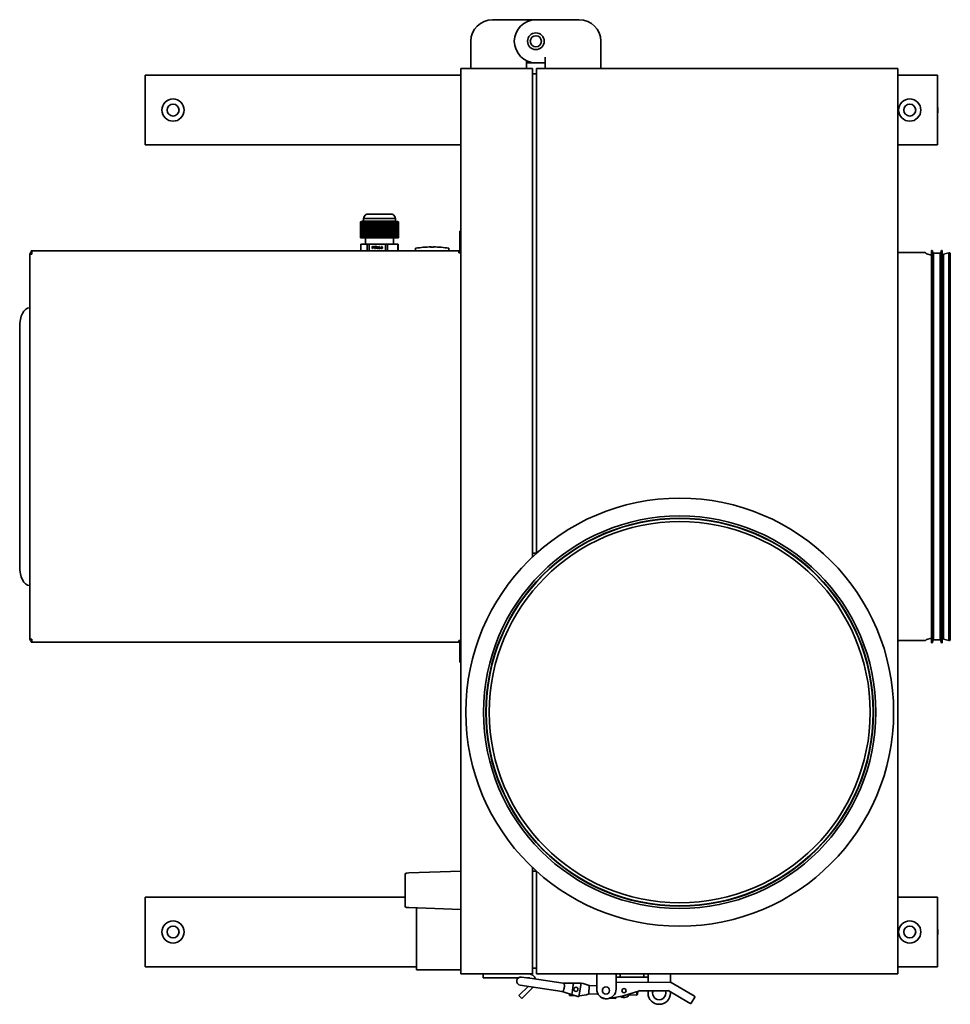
# Model space of a CAD drawing. Header units: millimetres. Extents: x 295 to 965, y 91 to 800.
import ezdxf

# ---------------------------------------------------------------- set-up
doc = ezdxf.new("R2010")
doc.units = ezdxf.units.MM
doc.header["$LTSCALE"] = 3
doc.layers.add('Krawędzie widoczne(ISO)', color=7, linetype='Continuous', lineweight=35, true_color=0x262659)

msp = doc.modelspace()

# ---------------------------------------------------------------- linework, layer by layer
at = {"layer": 'Krawędzie widoczne(ISO)'}
for p, q in [((666.6, 799.5), (635.35, 799.5)), ((697.85, 799.5), (666.6, 799.5)), ((619.85, 784), (619.85, 772.5)), ((713.35, 784), (713.35, 772.5)), ((619.85, 772.5), (619.85, 764.5)), ((673.34, 772.51), (673.35, 772.51)), ((673.34, 768.5), (673.34, 772.51)), ((673.35, 772.51), (673.35, 772.5)), ((673.35, 772.5), (673.35, 764.5)), ((713.35, 772.5), (713.35, 764.5)), ((659.85, 770.05), (659.85, 764.5)), ((659.86, 770.04), (659.86, 768.5)), ((666.6, 768.5), (659.86, 768.5)), ((673.34, 768.5), (666.6, 768.5)), ((385.59, 759.5), (612.59, 759.5)), ((385.59, 759.5), (385.59, 753.5)), ((664.09, 764.5), (612.59, 764.5)), ((612.59, 113.5), (612.59, 764.5)), ((664.09, 413.1), (664.09, 764.5)), ((664.09, 760.5), (667.09, 760.5)), ((927.09, 764.5), (667.09, 764.5)), ((667.09, 764.5), (667.09, 415.88)), ((927.09, 764.5), (927.09, 113.5)), ((927.09, 759.5), (955.59, 759.5)), ((955.59, 753.5), (955.59, 759.5)), ((385.59, 753.5), (385.59, 715.5)), ((955.59, 715.5), (955.59, 753.5)), ((385.59, 715.5), (385.59, 709.5)), ((955.59, 709.5), (955.59, 715.5)), ((612.59, 709.5), (385.59, 709.5)), ((955.59, 709.5), (927.09, 709.5)), ((562.69, 659.7), (545.49, 659.7)), ((540.36, 642.7), (540.36, 654.02)), ((540.83, 642.7), (540.83, 654.23)), ((541.05, 654.32), (541.05, 642.7)), ((542.09, 654.7), (541.12, 654.35)), ((541.28, 642.7), (541.28, 654.4)), ((541.51, 654.47), (541.51, 642.7)), ((541.74, 642.7), (541.74, 654.54)), ((541.96, 654.59), (541.96, 642.7)), ((542.19, 654.7), (542.09, 654.7)), ((542.19, 654.7), (542.22, 654.7)), ((542.19, 642.7), (542.19, 654.63)), ((542.39, 654.7), (542.22, 654.7)), ((542.39, 654.7), (542.49, 654.7)), ((542.42, 654.67), (542.42, 642.7)), ((542.69, 654.7), (542.49, 654.7)), ((565.59, 656.61), (542.59, 656.61)), ((542.59, 654.7), (542.59, 656.61)), ((542.69, 654.7), (542.65, 654.69)), ((542.65, 642.7), (542.65, 654.69)), ((542.69, 654.7), (542.88, 654.7)), ((542.99, 654.7), (542.88, 654.7)), ((542.88, 654.7), (542.88, 654.7)), ((542.88, 654.7), (542.88, 642.7)), ((543.11, 654.7), (542.99, 654.7)), ((543.1, 642.7), (543.1, 654.7)), ((543.11, 654.7), (543.1, 654.7)), ((543.11, 654.7), (543.35, 654.7)), ((543.33, 654.69), (543.35, 654.7)), ((543.33, 654.69), (543.33, 642.7)), ((543.68, 654.7), (543.35, 654.7)), ((543.56, 642.7), (543.56, 654.67)), ((543.68, 654.7), (543.91, 654.7)), ((543.79, 654.63), (543.79, 642.7)), ((544.42, 654.7), (543.91, 654.7)), ((544.02, 642.7), (544.02, 654.59)), ((544.24, 654.54), (544.24, 642.7)), ((544.42, 654.7), (544.52, 654.7)), ((544.47, 642.7), (544.47, 654.47)), ((549.5, 654.7), (544.52, 654.7)), ((544.7, 654.4), (544.7, 642.7)), ((544.93, 642.7), (544.93, 654.32)), ((545.15, 654.23), (545.15, 642.7)), ((545.62, 642.7), (545.62, 654.02)), ((546.84, 642.7), (546.84, 654.23)), ((547.2, 642.7), (547.2, 654.45)), ((547.43, 654.32), (547.43, 642.7)), ((548.03, 642.7), (548.03, 654.4)), ((548.39, 642.7), (548.39, 654.62)), ((548.62, 654.47), (548.62, 642.7)), ((549.22, 642.7), (549.22, 654.54)), ((549.5, 654.7), (549.58, 654.7)), ((549.58, 654.7), (549.65, 654.7)), ((549.58, 642.7), (549.58, 654.7)), ((550.53, 654.7), (549.65, 654.7)), ((549.81, 654.59), (549.81, 642.7)), ((550.41, 642.7), (550.41, 654.63)), ((550.53, 654.7), (550.77, 654.7)), ((550.77, 654.7), (550.95, 654.7)), ((550.77, 642.7), (550.77, 654.7)), ((551.62, 654.7), (550.95, 654.7)), ((551, 654.67), (551, 642.7)), ((551.62, 654.7), (551.6, 654.69)), ((551.6, 642.7), (551.6, 654.69)), ((551.62, 654.7), (551.96, 654.7)), ((551.96, 654.7), (551.96, 654.7)), ((551.96, 654.7), (552.19, 654.7)), ((551.96, 642.7), (551.96, 654.7)), ((552.49, 654.7), (552.19, 654.7)), ((552.19, 654.7), (552.19, 654.7)), ((552.19, 654.7), (552.19, 642.7)), ((552.79, 654.7), (552.49, 654.7)), ((552.78, 642.7), (552.78, 654.7)), ((552.79, 654.7), (552.78, 654.7)), ((552.79, 654.7), (553.15, 654.7)), ((553.15, 654.7), (553.15, 654.7)), ((553.15, 654.7), (553.36, 654.7)), ((553.15, 642.7), (553.15, 654.7)), ((554.05, 654.7), (553.36, 654.7)), ((553.38, 654.69), (553.36, 654.7)), ((553.38, 654.69), (553.38, 642.7)), ((553.97, 642.7), (553.97, 654.67)), ((554.05, 654.7), (554.34, 654.7)), ((554.34, 642.7), (554.34, 654.7)), ((554.34, 654.7), (554.49, 654.7)), ((555.42, 654.7), (554.49, 654.7)), ((554.57, 654.63), (554.57, 642.7)), ((555.16, 642.7), (555.16, 654.59)), ((555.42, 654.7), (555.53, 654.7)), ((555.53, 642.7), (555.53, 654.7)), ((555.53, 654.7), (555.58, 654.7)), ((561.4, 654.7), (555.58, 654.7)), ((555.75, 654.54), (555.75, 642.7)), ((556.35, 642.7), (556.35, 654.47)), ((556.72, 642.7), (556.72, 654.62)), ((556.94, 654.4), (556.94, 642.7)), ((557.54, 642.7), (557.54, 654.32)), ((557.91, 642.7), (557.91, 654.45)), ((558.13, 654.23), (558.13, 642.7)), ((559.35, 642.7), (559.35, 654.02)), ((560.1, 642.7), (560.1, 654.23)), ((560.47, 654.32), (560.47, 642.7)), ((560.84, 642.7), (560.84, 654.4)), ((561.2, 654.47), (561.2, 642.7)), ((561.4, 654.7), (561.53, 654.7)), ((562.23, 654.7), (561.53, 654.7)), ((561.57, 642.7), (561.57, 654.54)), ((561.94, 654.59), (561.94, 642.7)), ((562.23, 654.7), (562.55, 654.7)), ((562.3, 642.7), (562.3, 654.63)), ((563.02, 654.7), (562.55, 654.7)), ((562.67, 654.67), (562.67, 642.7)), ((563.02, 654.7), (563.4, 654.7)), ((563.02, 654.7), (563.04, 654.69)), ((563.04, 642.7), (563.04, 654.69)), ((563.59, 654.7), (563.4, 654.7)), ((563.4, 654.7), (563.4, 654.7)), ((563.4, 654.7), (563.4, 642.7)), ((563.77, 654.7), (563.59, 654.7)), ((563.77, 654.7), (564.1, 654.7)), ((563.77, 642.7), (563.77, 654.7)), ((563.77, 654.7), (563.77, 654.7)), ((564.46, 654.7), (564.1, 654.7)), ((564.14, 654.69), (564.1, 654.7)), ((564.14, 654.69), (564.14, 642.7)), ((564.46, 654.7), (564.68, 654.7)), ((564.51, 642.7), (564.51, 654.67)), ((565.08, 654.7), (564.68, 654.7)), ((564.87, 654.63), (564.87, 642.7)), ((565.08, 654.7), (565.15, 654.7)), ((566.09, 654.7), (565.15, 654.7)), ((565.24, 642.7), (565.24, 654.59)), ((565.59, 654.7), (565.59, 656.61)), ((565.6, 654.54), (565.6, 642.7)), ((565.97, 642.7), (565.97, 654.47)), ((566.09, 654.7), (567.06, 654.35)), ((566.34, 654.4), (566.34, 642.7)), ((566.71, 642.7), (566.71, 654.32)), ((567.07, 654.23), (567.07, 642.7)), ((567.13, 654.32), (567.13, 654.32)), ((567.82, 642.7), (567.82, 654.02)), ((612.59, 647.5), (611.89, 647.5)), ((611.89, 635.5), (611.89, 647.5)), ((540.83, 642.7), (540.36, 642.7)), ((545.24, 638.2), (540.74, 638.2)), ((540.74, 633.2), (540.74, 638.2)), ((541.05, 642.7), (540.83, 642.7)), ((541.28, 642.7), (541.05, 642.7)), ((541.51, 642.7), (541.28, 642.7)), ((541.74, 642.7), (541.51, 642.7)), ((541.96, 642.7), (541.74, 642.7)), ((542.19, 642.7), (541.96, 642.7)), ((542.42, 642.7), (542.19, 642.7)), ((542.65, 642.7), (542.42, 642.7)), ((542.88, 642.7), (542.65, 642.7)), ((543.1, 642.7), (542.88, 642.7)), ((543.33, 642.7), (543.1, 642.7)), ((543.56, 642.7), (543.33, 642.7)), ((543.79, 642.7), (543.56, 642.7)), ((544.02, 642.7), (543.79, 642.7)), ((544.24, 642.7), (544.02, 642.7)), ((544.09, 638.2), (544.09, 642.7)), ((544.47, 642.7), (544.24, 642.7)), ((544.7, 642.7), (544.47, 642.7)), ((544.93, 642.7), (544.7, 642.7)), ((545.15, 642.7), (544.93, 642.7)), ((545.62, 642.7), (545.15, 642.7)), ((546.61, 638.2), (545.24, 638.2)), ((545.24, 638.2), (545.24, 633.2)), ((546.84, 642.7), (545.62, 642.7)), ((558.36, 638.2), (546.61, 638.2)), ((546.61, 633.2), (546.61, 638.2)), ((547.2, 642.7), (546.84, 642.7)), ((547.43, 642.7), (547.2, 642.7)), ((548.03, 642.7), (547.43, 642.7)), ((548.39, 642.7), (548.03, 642.7)), ((548.62, 642.7), (548.39, 642.7)), ((549.22, 642.7), (548.62, 642.7)), ((549.58, 642.7), (549.22, 642.7)), ((549.81, 642.7), (549.58, 642.7)), ((550.41, 642.7), (549.81, 642.7)), ((550.77, 642.7), (550.41, 642.7)), ((551, 642.7), (550.77, 642.7)), ((551.6, 642.7), (551, 642.7)), ((551.96, 642.7), (551.6, 642.7)), ((552.19, 642.7), (551.96, 642.7)), ((552.78, 642.7), (552.19, 642.7)), ((553.15, 642.7), (552.78, 642.7)), ((553.38, 642.7), (553.15, 642.7)), ((553.97, 642.7), (553.38, 642.7)), ((554.34, 642.7), (553.97, 642.7)), ((554.57, 642.7), (554.34, 642.7)), ((555.16, 642.7), (554.57, 642.7)), ((555.53, 642.7), (555.16, 642.7)), ((555.75, 642.7), (555.53, 642.7)), ((556.35, 642.7), (555.75, 642.7)), ((556.72, 642.7), (556.35, 642.7)), ((556.94, 642.7), (556.72, 642.7)), ((557.54, 642.7), (556.94, 642.7)), ((557.91, 642.7), (557.54, 642.7)), ((558.13, 642.7), (557.91, 642.7)), ((559.35, 642.7), (558.13, 642.7)), ((559.96, 638.2), (558.36, 638.2)), ((558.36, 638.2), (558.36, 633.2)), ((560.1, 642.7), (559.35, 642.7)), ((567.21, 638.2), (559.96, 638.2)), ((559.96, 633.2), (559.96, 638.2)), ((560.47, 642.7), (560.1, 642.7)), ((560.84, 642.7), (560.47, 642.7)), ((561.2, 642.7), (560.84, 642.7)), ((561.57, 642.7), (561.2, 642.7)), ((561.94, 642.7), (561.57, 642.7)), ((562.3, 642.7), (561.94, 642.7)), ((562.67, 642.7), (562.3, 642.7)), ((563.04, 642.7), (562.67, 642.7)), ((563.4, 642.7), (563.04, 642.7)), ((563.77, 642.7), (563.4, 642.7)), ((564.14, 642.7), (563.77, 642.7)), ((564.09, 638.2), (564.09, 642.7)), ((564.51, 642.7), (564.14, 642.7)), ((564.87, 642.7), (564.51, 642.7)), ((565.24, 642.7), (564.87, 642.7)), ((565.6, 642.7), (565.24, 642.7)), ((565.97, 642.7), (565.6, 642.7)), ((566.34, 642.7), (565.97, 642.7)), ((566.71, 642.7), (566.34, 642.7)), ((567.07, 642.7), (566.71, 642.7)), ((567.82, 642.7), (567.07, 642.7)), ((567.44, 638.2), (567.21, 638.2)), ((567.21, 638.2), (567.21, 633.2)), ((567.44, 633.2), (567.44, 638.2)), ((302.59, 630.89), (303.99, 630.89)), ((302.59, 354.11), (302.59, 630.89)), ((303.5, 633.2), (303.99, 633.2)), ((303.5, 633.2), (303.5, 632.5)), ((303.99, 632.5), (303.5, 632.5)), ((303.99, 633.2), (611.19, 633.2)), ((303.99, 631.8), (303.99, 633.2)), ((303.99, 631.8), (303.99, 630.89)), ((548.86, 635.03), (548.86, 636.53)), ((548.86, 636.53), (549.13, 636.53)), ((549.04, 635.03), (548.86, 635.03)), ((548.87, 635.03), (548.87, 636.53)), ((549.43, 635.44), (549.04, 636.32)), ((549.04, 636.32), (549.04, 635.03)), ((549.04, 636.32), (549.06, 636.32)), ((549.44, 635.44), (549.06, 636.32)), ((549.13, 636.53), (549.5, 635.69)), ((549.55, 635.44), (549.43, 635.44)), ((549.5, 635.69), (549.86, 636.53)), ((549.5, 635.69), (549.51, 635.69)), ((549.51, 635.69), (549.87, 636.53)), ((549.94, 636.32), (549.55, 635.44)), ((549.86, 636.53), (550.13, 636.53)), ((549.94, 635.03), (549.94, 636.32)), ((549.94, 636.32), (549.95, 636.32)), ((550.13, 635.03), (549.94, 635.03)), ((549.95, 635.03), (549.95, 636.32)), ((550.13, 636.53), (550.13, 635.03)), ((550.39, 635.03), (550.39, 635.24)), ((550.39, 635.24), (550.41, 635.24)), ((551.31, 635.03), (550.39, 635.03)), ((550.41, 635.03), (550.41, 635.24)), ((550.43, 636.26), (550.43, 636.47)), ((550.43, 636.47), (550.44, 636.47)), ((550.44, 636.26), (550.43, 636.26)), ((550.44, 636.26), (550.44, 636.47)), ((550.58, 635.2), (551.31, 635.2)), ((550.79, 636.39), (550.8, 636.39)), ((551.31, 635.2), (551.31, 635.03)), ((551.96, 636.39), (551.97, 636.39)), ((551.96, 635.16), (551.97, 635.16)), ((552.53, 636.15), (552.76, 636.15)), ((552.91, 635.59), (552.53, 636.15)), ((552.53, 635.03), (552.91, 635.59)), ((552.74, 635.03), (552.53, 635.03)), ((552.93, 635.59), (552.54, 636.15)), ((552.54, 635.03), (552.93, 635.59)), ((553.02, 635.45), (552.74, 635.03)), ((552.76, 636.15), (553.03, 635.73)), ((552.91, 635.59), (552.93, 635.59)), ((553.29, 635.03), (553.02, 635.45)), ((553.02, 635.45), (553.03, 635.45)), ((553.03, 635.73), (553.31, 636.15)), ((553.03, 635.73), (553.04, 635.73)), ((553.3, 635.03), (553.03, 635.45)), ((553.04, 635.73), (553.32, 636.15)), ((553.52, 636.15), (553.13, 635.6)), ((553.13, 635.6), (553.52, 635.03)), ((553.52, 635.03), (553.29, 635.03)), ((553.31, 636.15), (553.52, 636.15)), ((553.75, 636.19), (553.75, 636.32)), ((553.75, 636.32), (553.77, 636.32)), ((554.02, 636.19), (553.75, 636.19)), ((553.75, 635.03), (553.75, 635.18)), ((553.75, 635.18), (554.02, 635.18)), ((554.48, 635.03), (553.75, 635.03)), ((553.77, 636.19), (553.77, 636.32)), ((553.77, 635.03), (553.77, 635.18)), ((554.02, 635.18), (554.02, 636.19)), ((554.02, 636.19), (554.04, 636.19)), ((554.02, 635.18), (554.04, 635.18)), ((554.04, 635.18), (554.04, 636.19)), ((554.06, 636.53), (554.21, 636.53)), ((554.21, 636.53), (554.21, 635.18)), ((554.21, 635.18), (554.48, 635.18)), ((554.48, 635.18), (554.48, 635.03)), ((554.72, 634.65), (554.89, 635.31)), ((554.86, 634.65), (554.72, 634.65)), ((554.73, 634.65), (554.91, 635.31)), ((555.14, 635.31), (554.86, 634.65)), ((554.89, 635.31), (555.14, 635.31)), ((555.39, 635.08), (555.39, 635.29)), ((555.39, 635.29), (555.4, 635.29)), ((555.39, 635.08), (555.4, 635.08)), ((555.4, 635.08), (555.4, 635.29)), ((555.45, 635.75), (555.45, 636.53)), ((555.45, 636.53), (556.26, 636.53)), ((555.46, 635.76), (555.46, 636.53)), ((556.26, 636.35), (555.64, 636.35)), ((555.64, 636.35), (555.64, 635.95)), ((555.64, 635.95), (555.65, 635.95)), ((555.74, 635.79), (555.76, 635.79)), ((555.78, 635.17), (555.79, 635.17)), ((555.99, 635.72), (556, 635.72)), ((555.99, 635.26), (556.01, 635.26)), ((556.26, 636.53), (556.26, 636.35)), ((580.09, 633.2), (580.09, 635.11)), ((604.09, 633.2), (604.09, 635.11)), ((611.19, 633.2), (611.19, 631.8)), ((612.59, 631.8), (611.19, 631.8)), ((611.89, 635.5), (611.89, 633.9)), ((927.99, 632), (946.39, 632)), ((950.96, 630.18), (947.81, 631.17)), ((951.21, 351.36), (951.21, 633.64)), ((951.21, 633.64), (951.71, 633.64)), ((951.71, 351.36), (951.71, 633.64)), ((952.4, 631.47), (951.71, 633.64)), ((952.4, 353.53), (952.4, 631.47)), ((952.4, 631.47), (952.58, 631.47)), ((952.58, 353.48), (952.58, 631.52)), ((952.58, 631.52), (957.58, 631.52)), ((957.58, 353.48), (957.58, 631.52)), ((957.58, 631.47), (957.76, 631.47)), ((957.76, 631.47), (958.45, 633.64)), ((957.76, 353.53), (957.76, 631.47)), ((958.45, 351.36), (958.45, 633.64)), ((958.45, 633.64), (958.95, 633.64)), ((958.95, 351.36), (958.95, 633.64)), ((958.95, 630.14), (959.96, 630.29)), ((959.96, 630.92), (963.63, 631.92)), ((959.96, 354.08), (959.96, 630.92)), ((963.63, 353.08), (963.63, 631.92)), ((964.56, 353.29), (964.56, 631.71)), ((964.77, 353.84), (964.77, 631.15)), ((302.5, 592.3), (302.13, 592.3)), ((302.59, 592.3), (302.5, 592.3)), ((295.23, 578.5), (295.23, 406.5)), ((664.09, 415.86), (667.07, 415.86)), ((302.13, 392.7), (302.5, 392.7)), ((302.5, 392.7), (302.59, 392.7)), ((303.99, 354.11), (302.59, 354.11)), ((303.99, 354.11), (303.99, 353.2)), ((950.96, 354.82), (947.81, 353.83)), ((958.95, 354.86), (959.96, 354.71)), ((959.96, 354.08), (963.63, 353.08)), ((303.5, 352.5), (303.99, 352.5)), ((303.5, 352.5), (303.5, 351.8)), ((303.99, 351.8), (303.5, 351.8)), ((303.99, 351.8), (303.99, 353.2)), ((611.19, 351.8), (303.99, 351.8)), ((611.19, 353.2), (611.19, 351.8)), ((611.19, 353.2), (612.59, 353.2)), ((611.89, 349.5), (611.89, 351.1)), ((611.89, 337.5), (611.89, 349.5)), ((927.99, 353), (946.39, 353)), ((951.21, 351.36), (951.71, 351.36)), ((952.4, 353.53), (951.71, 351.36)), ((952.4, 353.53), (952.58, 353.53)), ((952.58, 353.48), (957.58, 353.48)), ((957.58, 353.53), (957.76, 353.53)), ((957.76, 353.53), (958.45, 351.36)), ((958.45, 351.36), (958.95, 351.36)), ((611.89, 337.5), (612.59, 337.5)), ((572.59, 184.89), (572.59, 162.11)), ((573.56, 185.89), (575.26, 185.95)), ((612.59, 187.25), (575.26, 185.95)), ((664.09, 113.5), (664.09, 189.95)), ((664.09, 187.19), (667.07, 187.19)), ((667.09, 187.17), (667.09, 113.5)), ((385.59, 168.5), (572.59, 168.5)), ((385.59, 168.5), (385.59, 162.5)), ((927.09, 168.5), (955.59, 168.5)), ((955.59, 162.5), (955.59, 168.5)), ((385.59, 162.5), (385.59, 124.5)), ((575.26, 161.05), (573.56, 161.11)), ((575.26, 161.05), (612.59, 159.75)), ((580.7, 116.4), (580.7, 160.86)), ((955.59, 124.5), (955.59, 162.5)), ((385.59, 124.5), (385.59, 118.5)), ((955.59, 118.5), (955.59, 124.5)), ((580.7, 118.5), (385.59, 118.5)), ((580.7, 116.4), (612.59, 116.4)), ((612.59, 113.5), (664.09, 113.5)), ((628.59, 113.5), (628.59, 110.5)), ((664.09, 117.5), (667.09, 117.5)), ((927.09, 113.5), (667.09, 113.5)), ((710.34, 108.5), (710.34, 113.5)), ((724.34, 113.4), (724.34, 108.5)), ((727.34, 113.5), (727.34, 111)), ((744.34, 113.5), (744.34, 111)), ((747.34, 111), (747.34, 113.5)), ((763.34, 113.5), (763.34, 109)), ((955.59, 118.5), (927.09, 118.5)), ((630.59, 110.5), (628.59, 110.5)), ((630.59, 110.5), (653.92, 110.5)), ((664.05, 109.96), (656.25, 111.13)), ((660.47, 110.5), (661.09, 110.5)), ((664.05, 109.96), (686.29, 106.64)), ((686.41, 106.7), (686.03, 106.7)), ((686.41, 106.7), (688.78, 106.71)), ((693.34, 106.73), (688.78, 106.71)), ((690.98, 106.87), (695.83, 106.74)), ((690.98, 106.72), (690.98, 106.87)), ((699.07, 106.76), (693.34, 106.73)), ((699.07, 106.76), (698.88, 105.46)), ((710.34, 108.5), (710.34, 102.5)), ((724.34, 102.5), (724.34, 108.5)), ((763.95, 107.15), (724.34, 107.38)), ((725.34, 111), (726.34, 111)), ((726.34, 111), (727.34, 111)), ((730.34, 111), (727.34, 111)), ((730.34, 111), (741.34, 111)), ((744.34, 111), (741.34, 111)), ((744.34, 111), (746.84, 111)), ((747.34, 111), (746.84, 111)), ((747.34, 109), (747.34, 111)), ((747.34, 107.25), (747.34, 109)), ((763.34, 109), (763.34, 107.16)), ((763.95, 107.15), (763.82, 106.65)), ((779.49, 98.07), (763.95, 107.15)), ((654.86, 98.24), (660.98, 104.36)), ((655.36, 105.2), (663.17, 104.03)), ((664.67, 103.81), (656.98, 96.11)), ((663.17, 104.03), (685.41, 100.71)), ((685.14, 100.73), (685.5, 100.62)), ((687.76, 99.92), (685.52, 100.62)), ((687.76, 99.92), (692.12, 98.57)), ((692.72, 99.81), (693.55, 105.37)), ((697.79, 98.17), (698.88, 105.46)), ((704.78, 99.01), (704.94, 105)), ((710.34, 104.86), (704.94, 105)), ((729.69, 97.49), (741.05, 101.28)), ((739.27, 98.1), (739.34, 100.71)), ((739.84, 100.88), (739.78, 98.59)), ((741.05, 101.28), (740.97, 101.78)), ((741.05, 101.28), (762.31, 101.16)), ((747.34, 99.5), (747.34, 101.25)), ((762.31, 101.16), (762.45, 101.66)), ((762.31, 101.16), (776.46, 92.89)), ((763.34, 100.56), (763.34, 99.5)), ((654.37, 97.75), (654.86, 98.24)), ((654.37, 97.75), (656.5, 95.63)), ((656.98, 96.11), (656.5, 95.63)), ((690.75, 97.87), (690.78, 98.98)), ((690.75, 97.87), (694.69, 97.77)), ((692.12, 98.57), (697.59, 96.87)), ((697.79, 98.17), (697.59, 96.87)), ((697.72, 97.69), (697.75, 97.69)), ((711.38, 98.83), (704.78, 99.01)), ((718.05, 95.5), (729.69, 97.49)), ((720.5, 95.87), (723.91, 95.78)), ((724.44, 96.59), (724.13, 96.08)), ((729.69, 97.49), (729.57, 97.97)), ((739.27, 98.1), (733.97, 98.24)), ((739.78, 98.59), (739.27, 98.1)), ((777.76, 92.13), (776.46, 92.89)), ((778.44, 92.31), (780.96, 96.63)), ((779.49, 98.07), (780.79, 97.31))]:
    msp.add_line(p, q, dxfattribs=at)
for centre, radius in [((666.6, 784), 6), ((666.6, 784), 4), ((405.59, 734.5), 8), ((405.59, 734.5), 4.3), ((935.59, 734.5), 8), ((935.59, 734.5), 4.3), ((770.09, 301.53), 153.9), ((770.09, 301.53), 141.14), ((770.09, 301.53), 139.45), ((770.09, 301.53), 139.21), ((770.09, 301.53), 137.04), ((405.59, 143.5), 8), ((935.59, 143.5), 8), ((405.59, 143.5), 4.3), ((935.59, 143.5), 4.3), ((695.37, 102.25), 1.5), ((717.05, 101.42), 2.6), ((730.05, 101.34), 1.5)]:
    msp.add_circle(centre, radius, dxfattribs=at)
for centre, radius, start, end in [((635.35, 784), 15.5, 90, 180), ((666.6, 784), 15.5, 90, 270), ((697.85, 784), 15.5, 0, 90), ((666.6, 784), 15.5, 295.77503, 295.81609), ((405.59, 734.5), 20.2, 171.9307, 188.0693), ((935.59, 734.5), 20.2, 351.9307, 8.0693), ((546.32, 656.15), 3.75, 118.02424, 173.05787), ((545.49, 657.7), 2, 90, 118.02424), ((562.69, 657.7), 2, 61.97576, 90), ((561.87, 656.15), 3.75, 6.94213, 61.97576), ((303.99, 630.89), 1.4, 90, 180), ((303.99, 630.89), 0.7, 90, 180), ((580.19, 635.11), 0.1, 98.15723, 180), ((594.4, 535.98), 100.25, 91.8927, 98.15723), ((589.78, 535.98), 100.25, 81.84277, 88.1073), ((603.99, 635.11), 0.1, 0, 81.84277), ((611.19, 633.9), 0.7, 270, 0), ((611.19, 633.9), 1.4, 270, 330), ((611.19, 633.9), 1.4, 330, 0), ((927.99, 634.4), 2.4, 247.97569, 270), ((946.39, 630.8), 1.2, 35.11908, 90), ((948.06, 631.98), 0.845, 215.11908, 252.46299), ((951.21, 630.98), 0.845, 252.46299, 270), ((963.88, 630.86), 1.08, 51.51914, 103.39013), ((963.93, 631.15), 0.845, 0, 41.40692), ((303.99, 354.11), 1.4, 180, 270), ((303.99, 354.11), 0.7, 180, 270), ((951.21, 354.02), 0.845, 90, 107.53701), ((611.19, 351.1), 1.4, 30, 90), ((611.19, 351.1), 0.7, 0, 90), ((611.19, 351.1), 1.4, 0, 30), ((927.99, 350.6), 2.4, 90, 112.02431), ((946.39, 354.2), 1.2, 270, 324.88092), ((948.06, 353.02), 0.845, 107.53701, 144.88092), ((963.88, 354.14), 1.08, 256.60987, 308.48086), ((963.93, 353.84), 0.845, 318.59308, 0), ((573.59, 184.89), 1, 92, 180), ((573.59, 162.11), 1, 180, 268), ((405.59, 143.5), 20.2, 171.9307, 188.0693), ((935.59, 143.5), 20.2, 351.9307, 8.0693), ((661.09, 108), 5.5, 17.15034, 90), ((655.8, 108.16), 3, 81.50566, 261.50566), ((661.09, 108), 2.5, 63.70682, 90), ((697.53, 89.61), 17.08, 64.30708, 84.90824), ((717.34, 102.5), 7, 180, 0), ((755.34, 99.5), 8, 180, 0), ((755.34, 99.5), 4.75, 158.67591, 20.68059), ((698.19, 114.77), 17.08, 268.5, 292.68951), ((717.05, 101.42), 6, 225.97359, 279.52597), ((730.05, 101.34), 5, 238.13977, 333.32694), ((778.01, 92.56), 0.5, 239.67825, 329.67825), ((780.53, 96.88), 0.5, 329.67825, 59.67825)]:
    msp.add_arc(centre, radius, start, end, dxfattribs=at)
for centre, major_axis, ratio, start_param, end_param in [((554.35, 578.86), (0, 78.4), 0.611389, 0.256001, 0.261451), ((543, 621.16), (0, 33.54), 0.379618, 0.027187, 0.045191), ((542.99, 621.72), (0, 32.98), 0.379618, 0.000001, 0.009149), ((542.99, 621.72), (0, 32.98), 0.379618, 6.274037, 6.283185), ((542.98, 621.16), (0, 33.54), 0.379618, 6.237994, 6.255998), ((564.1, 578.86), (0, 78.4), 0.991007, 0.256001, 0.261451), ((542.12, 578.86), (0, 78.4), 0.379618, 6.021734, 6.027184), ((552.5, 621.16), (0, 33.54), 0.991007, 0.027187, 0.045191), ((552.49, 621.72), (0, 32.98), 0.991007, 0.000001, 0.009149), ((552.49, 621.72), (0, 32.98), 0.991007, 6.274037, 6.283185), ((552.47, 621.16), (0, 33.54), 0.991007, 6.237994, 6.255998), ((567.55, 578.86), (0, 78.4), 0.611389, 0.256001, 0.261451), ((541.85, 578.86), (0, 78.4), 0.991007, 6.021734, 6.027184), ((563.6, 621.16), (0, 33.54), 0.611389, 0.027187, 0.045191), ((563.59, 621.72), (0, 32.98), 0.611389, 0.000001, 0.009149), ((563.59, 621.72), (0, 32.98), 0.611389, 6.274037, 6.283185), ((563.58, 621.16), (0, 33.54), 0.611389, 6.237994, 6.255998), ((557.55, 578.86), (0, 78.4), 0.379618, 6.021734, 6.027184), ((302.13, 578.5), (0, 13.8), 0.5, 0, 1.570796), ((302.13, 406.5), (0, -13.8), 0.5, 4.712389, 6.283185), ((685.86, 105.4), (0.19, 1.3), 0.312336, 0.048036, 0.164096), ((685.86, 105.4), (0.19, 1.3), 0.312336, 0.048036, 0.164096), ((693.35, 105.43), (0.01, -1.3), 0.160174, 1.570796, 3.141593), ((685.35, 102.03), (-0.19, -1.3), 0.312336, 6.11909, 6.235149), ((685.35, 102.03), (-0.19, -1.3), 0.312336, 6.11909, 6.235149), ((686.13, 103.63), (0.44, 2.97), 0.315649, 4.301251, 5.123527), ((692.51, 99.81), (0.39, 1.24), 0.160174, 3.141593, 4.712389), ((688.73, 100.98), (3.98, -1.23), 0.312336, 0, 0.048036), ((689.39, 105.41), (4.16, 0.02), 0.312336, 6.235149, 6.283185)]:
    msp.add_ellipse(centre, major_axis=major_axis, ratio=ratio, start_param=start_param, end_param=end_param, dxfattribs=at)
for points, weights in [([(540.83, 654.23), (540.6, 654.14), (540.36, 654.02)], [1.03615699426, 1.03443691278, 1.03059895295]), ([(541.05, 654.32), (540.94, 654.27), (540.83, 654.23)], [1.11430597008, 1.11656788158, 1.11875016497]), ([(541.28, 654.4), (541.17, 654.37), (541.05, 654.32)], [2.40645676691, 2.39631910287, 2.38492444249]), ([(541.87, 654.62), (541.58, 654.51), (541.28, 654.4)], [1.00121647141, 1.00262710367, 1.00346989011]), ([(541.51, 654.47), (541.69, 654.55), (541.87, 654.62)], [2.5955942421, 2.6197340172, 2.64257377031]), ([(541.74, 654.54), (541.62, 654.51), (541.51, 654.47)], [2.44291812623, 2.43500827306, 2.4257172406]), ([(542.19, 654.7), (541.97, 654.62), (541.74, 654.54)], [1, 1.00131282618, 1.00227152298]), ([(542.19, 654.63), (542.08, 654.61), (541.96, 654.59)], [2.469482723, 2.46421278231, 2.45746040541]), ([(542.39, 654.7), (542.29, 654.67), (542.19, 654.63)], [1, 1.00057122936, 1.00107831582]), ([(542.42, 654.67), (542.46, 654.68), (542.49, 654.7)], [1.00075998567, 1.00039185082, 1]), ([(543.68, 654.7), (543.62, 654.68), (543.56, 654.67)], [1, 1.00039185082, 1.00075998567]), ([(543.79, 654.63), (543.85, 654.67), (543.91, 654.7)], [1.00107831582, 1.00057122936, 1]), ([(544.02, 654.59), (543.9, 654.61), (543.79, 654.63)], [2.45746040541, 2.46421278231, 2.469482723]), ([(544.24, 654.54), (544.39, 654.62), (544.52, 654.7)], [1.00227152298, 1.00131282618, 1]), ([(544.47, 654.47), (544.36, 654.51), (544.24, 654.54)], [2.4257172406, 2.43500827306, 2.44291812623]), ([(545.06, 654.62), (544.77, 654.55), (544.47, 654.47)], [2.64257377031, 2.6197340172, 2.5955942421]), ([(544.7, 654.4), (544.88, 654.51), (545.06, 654.62)], [1.0034698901, 1.00262710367, 1.0012164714]), ([(544.93, 654.32), (544.81, 654.37), (544.7, 654.4)], [2.38492444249, 2.39631910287, 2.40645676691]), ([(545.52, 654.45), (545.23, 654.39), (544.93, 654.32)], [2.51583023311, 2.49767251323, 2.47831262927]), ([(545.15, 654.23), (545.34, 654.34), (545.52, 654.45)], [1.1187501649, 1.11299129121, 1.10667789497]), ([(545.62, 654.02), (545.38, 654.14), (545.15, 654.23)], [1.03059895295, 1.03443691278, 1.03615699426]), ([(546.84, 654.23), (546.24, 654.14), (545.62, 654.02)], [1.03615699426, 1.03443691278, 1.03059895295]), ([(547.2, 654.45), (547.03, 654.34), (546.84, 654.23)], [1.10667789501, 1.11299129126, 1.11875016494]), ([(547.43, 654.32), (547.32, 654.39), (547.2, 654.45)], [2.47831262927, 2.49767251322, 2.51583023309]), ([(548.03, 654.4), (547.73, 654.37), (547.43, 654.32)], [2.40645676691, 2.39631910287, 2.38492444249]), ([(548.39, 654.62), (548.21, 654.51), (548.03, 654.4)], [1.00121647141, 1.00262710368, 1.00346989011]), ([(548.62, 654.47), (548.5, 654.55), (548.39, 654.62)], [2.5955942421, 2.6197340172, 2.64257377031]), ([(549.22, 654.54), (548.92, 654.51), (548.62, 654.47)], [2.44291812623, 2.43500827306, 2.4257172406]), ([(549.5, 654.7), (549.36, 654.62), (549.22, 654.54)], [1, 1.00131282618, 1.00227152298]), ([(550.41, 654.63), (550.11, 654.61), (549.81, 654.59)], [2.469482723, 2.46421278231, 2.45746040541]), ([(550.53, 654.7), (550.47, 654.67), (550.41, 654.63)], [1, 1.00057122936, 1.00107831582]), ([(551, 654.67), (550.98, 654.68), (550.95, 654.7)], [1.00075998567, 1.00039185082, 1]), ([(554.05, 654.7), (554.01, 654.68), (553.97, 654.67)], [1, 1.00039185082, 1.00075998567]), ([(554.57, 654.63), (554.53, 654.67), (554.49, 654.7)], [1.00107831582, 1.00057122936, 1]), ([(555.16, 654.59), (554.86, 654.61), (554.57, 654.63)], [2.45746040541, 2.46421278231, 2.469482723]), ([(555.75, 654.54), (555.67, 654.62), (555.58, 654.7)], [1.00227152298, 1.00131282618, 1]), ([(556.35, 654.47), (556.05, 654.51), (555.75, 654.54)], [2.4257172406, 2.43500827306, 2.44291812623]), ([(556.72, 654.62), (556.54, 654.55), (556.35, 654.47)], [2.64257377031, 2.6197340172, 2.5955942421]), ([(556.94, 654.4), (556.83, 654.51), (556.72, 654.62)], [1.00346989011, 1.00262710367, 1.00121647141]), ([(557.54, 654.32), (557.24, 654.37), (556.94, 654.4)], [2.38492444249, 2.39631910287, 2.40645676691]), ([(557.91, 654.45), (557.73, 654.39), (557.54, 654.32)], [2.51583023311, 2.49767251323, 2.47831262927]), ([(558.13, 654.23), (558.02, 654.34), (557.91, 654.45)], [1.11875016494, 1.11299129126, 1.10667789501]), ([(559.35, 654.02), (558.73, 654.14), (558.13, 654.23)], [1.03059895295, 1.03443691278, 1.03615699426]), ([(560.1, 654.23), (559.74, 654.14), (559.35, 654.02)], [1.03615699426, 1.03443691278, 1.03059895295]), ([(560.47, 654.32), (560.17, 654.39), (559.88, 654.45)], [2.47831262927, 2.49767251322, 2.51583023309]), ([(559.88, 654.45), (559.99, 654.34), (560.1, 654.23)], [1.10667789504, 1.11299129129, 1.11875016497]), ([(560.84, 654.4), (560.65, 654.37), (560.47, 654.32)], [2.40645676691, 2.39631910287, 2.38492444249]), ([(561.2, 654.47), (560.9, 654.55), (560.61, 654.62)], [2.5955942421, 2.6197340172, 2.64257377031]), ([(560.61, 654.62), (560.72, 654.51), (560.84, 654.4)], [1.00121647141, 1.00262710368, 1.00346989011]), ([(561.57, 654.54), (561.39, 654.51), (561.2, 654.47)], [2.44291812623, 2.43500827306, 2.4257172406]), ([(561.4, 654.7), (561.48, 654.62), (561.57, 654.54)], [1, 1.00131282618, 1.00227152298]), ([(562.3, 654.63), (562.12, 654.61), (561.94, 654.59)], [2.469482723, 2.46421278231, 2.45746040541]), ([(562.23, 654.7), (562.27, 654.67), (562.3, 654.63)], [1, 1.00057122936, 1.00107831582]), ([(562.67, 654.67), (562.61, 654.68), (562.55, 654.7)], [1.00075998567, 1.00039185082, 1]), ([(564.46, 654.7), (564.48, 654.68), (564.51, 654.67)], [1, 1.00039185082, 1.00075998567]), ([(564.87, 654.63), (564.77, 654.67), (564.68, 654.7)], [1.00107831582, 1.00057122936, 1]), ([(565.24, 654.59), (565.05, 654.61), (564.87, 654.63)], [2.45746040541, 2.46421278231, 2.469482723]), ([(565.6, 654.54), (565.37, 654.62), (565.15, 654.7)], [1.00227152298, 1.00131282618, 1]), ([(565.97, 654.47), (565.79, 654.51), (565.6, 654.54)], [2.4257172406, 2.43500827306, 2.44291812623]), ([(565.75, 654.62), (565.86, 654.55), (565.97, 654.47)], [2.64257377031, 2.6197340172, 2.5955942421]), ([(566.34, 654.4), (566.04, 654.51), (565.75, 654.62)], [1.00346989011, 1.00262710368, 1.00121647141]), ([(566.71, 654.32), (566.52, 654.37), (566.34, 654.4)], [2.38492444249, 2.39631910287, 2.40645676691]), ([(566.48, 654.45), (566.59, 654.39), (566.71, 654.32)], [2.51583023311, 2.49767251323, 2.47831262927]), ([(567.07, 654.23), (566.77, 654.34), (566.48, 654.45)], [1.11875016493, 1.11299129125, 1.106677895]), ([(567.13, 654.32), (566.95, 654.39), (566.77, 654.45)], [2.47831262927, 2.49767251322, 2.51583023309]), ([(566.77, 654.45), (567.05, 654.34), (567.36, 654.23)], [1.10667789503, 1.11299129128, 1.11875016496]), ([(567.06, 654.35), (567.1, 654.33), (567.13, 654.32)], [2.39146581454, 2.38824861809, 2.38492444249]), ([(567.82, 654.02), (567.44, 654.14), (567.07, 654.23)], [1.03059895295, 1.03443691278, 1.03615699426]), ([(567.36, 654.23), (567.59, 654.14), (567.82, 654.02)], [1.03615699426, 1.03443691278, 1.03059895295]), ([(720.5, 95.87), (720.48, 95.89), (720.47, 95.91)], [1, 1.00272560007, 1.00535515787]), ([(720.48, 95.92), (720.49, 95.89), (720.5, 95.87)], [1.00356144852, 1.00180170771, 1]), ([(723.91, 95.78), (724.12, 96.18), (724.24, 96.56)], [1, 1.03246576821, 1.05130487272]), ([(724.13, 96.08), (724.04, 95.93), (723.91, 95.78)], [1.03441245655, 1.01971997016, 1])]:
    msp.add_rational_spline(points, weights, degree=2, dxfattribs=at)
for points in [[(550.39, 635.24), (550.49, 635.33), (550.67, 635.51), (550.75, 635.6)], [(550.41, 635.24), (550.51, 635.33), (550.68, 635.51), (550.77, 635.6)], [(550.43, 636.47), (550.49, 636.5), (550.71, 636.56), (550.81, 636.56)], [(550.44, 636.47), (550.5, 636.5), (550.71, 636.56), (550.81, 636.56)], [(550.58, 636.34), (550.54, 636.32), (550.46, 636.27), (550.44, 636.26)], [(550.79, 636.39), (550.74, 636.39), (550.63, 636.36), (550.58, 636.34)], [(550.97, 635.59), (550.88, 635.49), (550.65, 635.27), (550.58, 635.2)], [(550.75, 635.6), (550.92, 635.79), (551.05, 636.02), (551.05, 636.14)], [(550.77, 635.6), (550.94, 635.79), (551.06, 636.02), (551.06, 636.14)], [(550.97, 636.32), (550.94, 636.36), (550.85, 636.39), (550.79, 636.39)], [(550.99, 636.32), (550.95, 636.36), (550.86, 636.39), (550.8, 636.39)], [(550.81, 636.56), (551.01, 636.56), (551.25, 636.34), (551.25, 636.15)], [(551.05, 636.14), (551.05, 636.2), (551.01, 636.29), (550.97, 636.32)], [(551.17, 635.85), (551.14, 635.78), (551.03, 635.65), (550.97, 635.59)], [(551.06, 636.14), (551.06, 636.2), (551.02, 636.29), (550.99, 636.32)], [(551.25, 636.15), (551.25, 636.06), (551.21, 635.91), (551.17, 635.85)], [(551.48, 635.78), (551.48, 636.18), (551.72, 636.56), (551.96, 636.56)], [(551.96, 635), (551.71, 635), (551.48, 635.38), (551.48, 635.78)], [(551.5, 635.78), (551.5, 636.18), (551.73, 636.55), (551.97, 636.56)], [(551.97, 635), (551.72, 635), (551.5, 635.39), (551.5, 635.78)], [(551.74, 636.23), (551.71, 636.16), (551.69, 635.92), (551.69, 635.78)], [(551.69, 635.78), (551.69, 635.62), (551.71, 635.41), (551.74, 635.32)], [(551.96, 636.39), (551.88, 636.39), (551.77, 636.31), (551.74, 636.23)], [(551.74, 635.32), (551.77, 635.25), (551.87, 635.16), (551.96, 635.16)], [(551.96, 636.56), (552.2, 636.56), (552.43, 636.17), (552.43, 635.78)], [(552.18, 636.24), (552.15, 636.31), (552.04, 636.39), (551.96, 636.39)], [(552.43, 635.78), (552.43, 635.37), (552.2, 635), (551.96, 635)], [(551.96, 635.16), (552.04, 635.16), (552.15, 635.24), (552.18, 635.32)], [(552.19, 636.24), (552.16, 636.31), (552.06, 636.39), (551.97, 636.39)], [(551.97, 635.16), (552.06, 635.16), (552.16, 635.24), (552.19, 635.32)], [(552.23, 635.78), (552.23, 635.93), (552.21, 636.16), (552.18, 636.24)], [(552.18, 635.32), (552.21, 635.39), (552.23, 635.62), (552.23, 635.78)], [(552.25, 635.78), (552.25, 635.93), (552.22, 636.16), (552.19, 636.24)], [(552.19, 635.32), (552.22, 635.39), (552.25, 635.62), (552.25, 635.78)], [(553.75, 636.32), (553.91, 636.32), (554.05, 636.41), (554.06, 636.53)], [(553.77, 636.32), (553.92, 636.32), (554.06, 636.41), (554.07, 636.53)], [(555.78, 635), (555.67, 635), (555.46, 635.04), (555.39, 635.08)], [(555.4, 635.29), (555.42, 635.28), (555.51, 635.23), (555.56, 635.21)], [(555.78, 635), (555.67, 635), (555.47, 635.04), (555.4, 635.08)], [(555.74, 635.79), (555.66, 635.79), (555.5, 635.77), (555.45, 635.75)], [(555.56, 635.21), (555.62, 635.19), (555.72, 635.17), (555.78, 635.17)], [(555.64, 635.95), (555.68, 635.96), (555.75, 635.96), (555.77, 635.96)], [(555.65, 635.95), (555.69, 635.96), (555.75, 635.96), (555.78, 635.96)], [(555.99, 635.72), (555.94, 635.76), (555.82, 635.79), (555.74, 635.79)], [(556, 635.72), (555.96, 635.76), (555.83, 635.79), (555.76, 635.79)], [(555.77, 635.96), (555.89, 635.96), (556.05, 635.92), (556.12, 635.87)], [(555.78, 635.17), (555.84, 635.17), (555.95, 635.21), (555.99, 635.26)], [(556.14, 635.14), (556.08, 635.08), (555.89, 635), (555.78, 635)], [(555.79, 635.17), (555.85, 635.17), (555.97, 635.21), (556.01, 635.26)], [(556.07, 635.51), (556.07, 635.59), (556.03, 635.69), (555.99, 635.72)], [(555.99, 635.26), (556.03, 635.31), (556.07, 635.43), (556.07, 635.51)], [(556.08, 635.51), (556.08, 635.59), (556.04, 635.69), (556, 635.72)], [(556.01, 635.26), (556.04, 635.31), (556.08, 635.43), (556.08, 635.51)], [(556.12, 635.87), (556.19, 635.81), (556.27, 635.64), (556.27, 635.5)], [(556.27, 635.5), (556.27, 635.4), (556.2, 635.21), (556.14, 635.14)], [(704.94, 105), (704.94, 105), (704.94, 105), (704.94, 105)]]:
    msp.add_open_spline(points, degree=3, dxfattribs=at)
for points, knots in [([(590.9, 635.95), (590.9, 635.96), (590.91, 635.97), (590.94, 636.03), (590.97, 636.08), (591.03, 636.14), (591.06, 636.17), (591.12, 636.17), (591.15, 636.14), (591.21, 636.08), (591.24, 636.03), (591.28, 635.97), (591.28, 635.96), (591.29, 635.95)], [-29.7522708, -29.7522708, -29.7522708, -29.7522708, -29.7193893, -29.7193893, -29.4905013, -29.4905013, -29.2616133, -29.2616133, -29.0327253, -29.0327253, -28.8038372, -28.8038372, -28.7709558, -28.7709558, -28.7709558, -28.7709558]), ([(592.9, 635.95), (592.89, 635.94), (592.87, 635.94), (592.84, 635.93), (592.79, 635.92), (592.73, 635.91), (592.64, 635.91), (592.55, 635.9), (592.45, 635.89), (592.33, 635.89), (592.21, 635.89), (592.08, 635.88), (591.95, 635.88), (591.82, 635.88), (591.69, 635.88), (591.57, 635.88), (591.45, 635.89), (591.35, 635.89), (591.25, 635.9), (591.16, 635.9), (591.09, 635.91), (591.03, 635.91), (590.98, 635.92), (590.94, 635.93), (590.92, 635.94), (590.9, 635.94), (590.9, 635.95), (590.9, 635.95)], [-0.3154098, -0.3154098, -0.3154098, -0.3154098, -0.2842825, -0.2842825, -0.2842825, -0.2457509, -0.2457509, -0.2457509, -0.2062726, -0.2062726, -0.2062726, -0.166347, -0.166347, -0.166347, -0.128019, -0.128019, -0.128019, -0.0912116, -0.0912116, -0.0912116, -0.0563469, -0.0563469, -0.0563469, -0.024385, -0.024385, -0.024385, 0, 0, 0, 0]), ([(591.29, 635.95), (591.29, 635.95), (591.29, 635.95), (591.29, 635.94), (591.33, 635.93), (591.43, 635.92), (591.5, 635.91), (591.66, 635.9), (591.76, 635.89), (591.94, 635.89), (592.01, 635.88), (592.09, 635.88)], [0.1576303, 0.1576303, 0.1576303, 0.1576303, 0.1587224, 0.1587224, 0.1987545, 0.1987545, 0.2321211, 0.2321211, 0.2679652, 0.2679652, 0.2918703, 0.2918703, 0.2918703, 0.2918703]), ([(593.09, 636.17), (593.09, 636.17), (593.09, 636.17), (593.06, 636.17), (593.03, 636.14), (592.97, 636.08), (592.94, 636.03), (592.91, 635.97), (592.9, 635.96), (592.9, 635.95)], [-29.2654968, -29.2654968, -29.2654968, -29.2654968, -29.2616133, -29.2616133, -29.0327253, -29.0327253, -28.8038372, -28.8038372, -28.7709558, -28.7709558, -28.7709558, -28.7709558]), ([(725.34, 113.5), (725.22, 113.5), (725.08, 113.5), (724.84, 113.5), (724.72, 113.5), (724.55, 113.49), (724.47, 113.48), (724.37, 113.45), (724.34, 113.42), (724.34, 113.4)], [-0.3055403, -0.3055403, -0.3055403, -0.3055403, -0.2678616, -0.2678616, -0.2301828, -0.2301828, -0.1921918, -0.1921918, -0.1542009, -0.1542009, -0.1542009, -0.1542009]), ([(686.41, 106.7), (686.45, 106.7), (686.49, 106.69), (686.54, 106.66), (686.56, 106.65), (686.59, 106.63), (686.6, 106.62), (686.61, 106.61), (686.62, 106.61), (686.62, 106.6), (686.62, 106.6), (686.62, 106.6)], [-0.09338989, -0.09338989, -0.09338989, -0.09338989, -0.05316077, -0.05316077, -0.03324118, -0.03324118, -0.02202638, -0.02202638, -0.01539835, -0.01539835, -0.0145931, -0.0145931, -0.0145931, -0.0145931]), ([(686.61, 106.58), (686.6, 106.58), (686.59, 106.58), (686.57, 106.57), (686.57, 106.56), (686.59, 106.52), (686.63, 106.47), (686.76, 106.31), (686.85, 106.2), (687.01, 105.91), (687.07, 105.76), (687.11, 105.6)], [-0.2530272, -0.2530272, -0.2530272, -0.2530272, -0.2333735, -0.2333735, -0.2053472, -0.2053472, -0.1418348, -0.1418348, -0.0654589, -0.0654589, -0.0000329, -0.0000329, -0.0000329, -0.0000329]), ([(686.61, 106.58), (686.62, 106.58), (686.62, 106.58), (686.62, 106.59), (686.63, 106.59), (686.63, 106.59), (686.63, 106.6), (686.62, 106.6), (686.62, 106.6), (686.62, 106.6)], [0.0000904, 0.0000904, 0.0000904, 0.0000904, 0.00316002, 0.00316002, 0.00659681, 0.00659681, 0.01476666, 0.01476666, 0.01599111, 0.01599111, 0.01599111, 0.01599111]), ([(724.34, 110.79), (724.34, 110.84), (724.36, 110.89), (724.47, 110.95), (724.54, 110.97), (724.72, 110.99), (724.84, 111), (725.08, 111), (725.22, 111), (725.34, 111)], [0.1714017, 0.1714017, 0.1714017, 0.1714017, 0.2104489, 0.2104489, 0.249496, 0.249496, 0.2872054, 0.2872054, 0.3249147, 0.3249147, 0.3249147, 0.3249147]), ([(685.74, 100.65), (685.73, 100.65), (685.73, 100.65), (685.72, 100.64), (685.7, 100.63), (685.67, 100.62), (685.65, 100.62), (685.6, 100.61), (685.55, 100.6), (685.5, 100.62)], [0.29770804, 0.29770804, 0.29770804, 0.29770804, 0.30562878, 0.30562878, 0.30562878, 0.32308614, 0.32308614, 0.32308614, 0.35800085, 0.35800085, 0.35800085, 0.35800085]), ([(685.73, 100.67), (685.72, 100.68), (685.71, 100.68), (685.7, 100.69), (685.69, 100.7), (685.7, 100.73), (685.75, 100.75), (685.88, 100.84), (686, 100.91), (686.24, 101.13), (686.35, 101.25), (686.54, 101.52), (686.62, 101.67), (686.66, 101.82)], [0.0000044, 0.0000044, 0.0000044, 0.0000044, 0.0108789, 0.0108789, 0.0239947, 0.0239947, 0.0685591, 0.0685591, 0.1406937, 0.1406937, 0.2009413, 0.2009413, 0.2602428, 0.2602428, 0.2602428, 0.2602428]), ([(685.74, 100.65), (685.73, 100.65), (685.74, 100.65), (685.74, 100.66), (685.74, 100.66), (685.74, 100.67), (685.74, 100.67), (685.74, 100.67), (685.73, 100.67), (685.73, 100.67)], [0.07316091, 0.07316091, 0.07316091, 0.07316091, 0.07494039, 0.07494039, 0.08357812, 0.08357812, 0.08720192, 0.08720192, 0.09052023, 0.09052023, 0.09052023, 0.09052023]), ([(686.82, 102.32), (686.8, 102.26), (686.78, 102.2), (686.73, 102.03), (686.69, 101.92), (686.66, 101.82)], [-1.16734379, -1.16734379, -1.16734379, -1.16734379, -1.14769822, -1.14769822, -1.11020798, -1.11020798, -1.11020798, -1.11020798]), ([(687.11, 105.6), (687.13, 105.54), (687.14, 105.47), (687.16, 105.34), (687.17, 105.28), (687.17, 105.21)], [-0.04847827, -0.04847827, -0.04847827, -0.04847827, -0.0238491, -0.0238491, 0, 0, 0, 0]), ([(687.17, 105.21), (687.17, 105.1), (687.17, 104.99), (687.17, 104.82), (687.17, 104.75), (687.17, 104.69)], [-1.4651699, -1.4651699, -1.4651699, -1.4651699, -1.42767966, -1.42767966, -1.40803409, -1.40803409, -1.40803409, -1.40803409])]:
    msp.add_open_spline(points, degree=3, knots=knots, dxfattribs=at)

doc.saveas('drawing.dxf')
